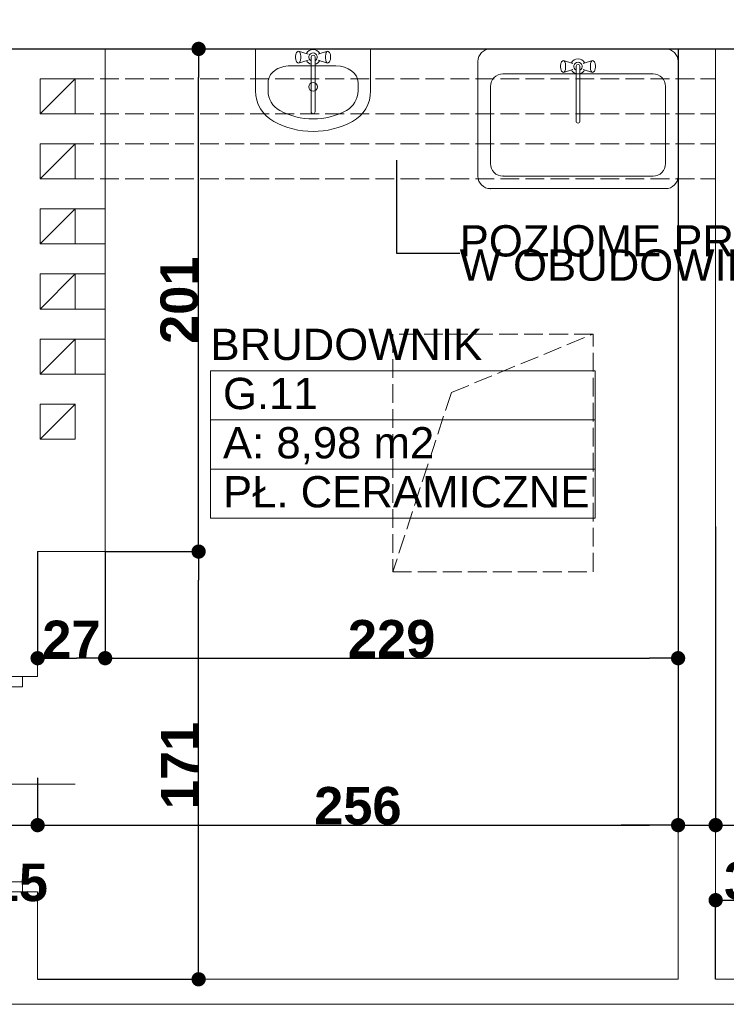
# Model space of a CAD drawing. Header units: millimetres. Extents: x 183299 to 1018155, y -286688 to 171278.
# Tile 74 of 100: x 416606 to 419431, y -85676 to -81740. Entities that reach past the tile are written whole.
import ezdxf
from ezdxf.enums import TextEntityAlignment as Align

# ---------------------------------------------------------------- set-up
doc = ezdxf.new("R2010")
doc.units = ezdxf.units.MM
doc.header["$MEASUREMENT"] = 0
doc.linetypes.add('Krawędzie ukryte 2', pattern=[100, 75, -25])
for name, color, linetype in [('Drzwi ArchiCAD', 7, 'Continuous'), ('Elementy Modelu - Strefy', 7, 'Continuous'), ('inwentaryzacja_sciany', 7, 'Continuous'), ('inwentaryzacja_wyposazenie_sanitarne', 7, 'Continuous'), ('Konstrukcja - Słupy', 7, 'Continuous'), ('Wymiarowanie - Ogólne', 7, 'Continuous'), ('Znaczniki Drzwi', 7, 'Continuous')]:
    doc.layers.add(name, color=color, linetype=linetype)
for name, color, linetype, lineweight in [('Drzwi ArchiCAD_Nr_Pióra__1', 7, 'Continuous', 13), ('Elementy Modelu - Strefy_Nr_Pióra__6', 250, 'Continuous', 18), ('inwentaryzacja_sciany_Nr_Pióra__1', 7, 'Continuous', 13), ('inwentaryzacja_wyposazenie_sanitarne_Nr_Pióra__1', 7, 'Continuous', 13), ('Komentarz - Tekst_Nr_Pióra__1', 7, 'Continuous', 13), ('Komentarz - Tekst_Nr_Pióra__20', 1, 'Continuous', 0), ('Konstrukcja - Słupy_Nr_Pióra__1', 7, 'Continuous', 13), ('Znaczniki Drzwi_Nr_Pióra__1', 7, 'Continuous', 13), ('Znaczniki Drzwi_Nr_Pióra__7', 7, 'Continuous', 35)]:
    doc.layers.add(name, color=color, linetype=linetype, lineweight=lineweight)
for name, color, linetype, lineweight, true_color in [('Drzwi ArchiCAD_Nr_Pióra__23', 7, 'Continuous', 20, 0xff6600), ('Drzwi ArchiCAD_Nr_Pióra__3', 7, 'Continuous', 18, 0xff6600), ('inwentaryzacja_sciany_Nr_Pióra__4', 7, 'Continuous', 20, 0x029e21)]:
    doc.layers.add(name, color=color, linetype=linetype, lineweight=lineweight, true_color=true_color)
doc.styles.add('GENERATED_STYLE_1', font='arial.ttf')
doc.styles.add('GENERATED_STYLE_2', font='arialbd.ttf')
doc.styles.get("Standard").update_dxf_attribs({"font": 'txt', "bigfont": 'BIGFONT.SHX'})
doc.dimstyles.new('GENERATED_STYLE__1', dxfattribs={"dimtxt": 150, "dimasz": 114, "dimexe": 0.18, "dimexo": 0, "dimgap": 0.09, "dimtad": 1, "dimtih": 1, "dimtoh": 1, "dimdec": 0, "dimlfac": 0.1, "dimzin": 0, "dimdsep": 46, "dimtxsty": 'GENERATED_STYLE_2', "dimblk": 'ARROWHEAD_11', "dimblk1": 'ARROWHEAD_11', "dimblk2": 'ARROWHEAD_11', "dimcen": 0.09, "dimclrd": 256, "dimclre": 256, "dimclrt": 256, "dimazin": 0, "dimtfac": 1, "dimtdec": 4, "dimtmove": 0, "dimatfit": 3, "dimfxl": 1, "dimtolj": 1, "dimtzin": 0, "dimarcsym": 0})
doc.dimstyles.new('GENERATED_STYLE__2', dxfattribs={"dimtxt": 150, "dimasz": 114, "dimexe": 0.18, "dimexo": 0, "dimgap": 0.09, "dimtad": 1, "dimdec": 0, "dimlfac": 0.1, "dimzin": 0, "dimdsep": 46, "dimtxsty": 'GENERATED_STYLE_2', "dimblk": 'ARROWHEAD_11', "dimblk1": 'ARROWHEAD_11', "dimblk2": 'ARROWHEAD_11', "dimcen": 0.09, "dimclrd": 256, "dimclre": 256, "dimclrt": 256, "dimazin": 0, "dimtfac": 1, "dimtdec": 4, "dimtmove": 0, "dimatfit": 3, "dimfxl": 1, "dimtolj": 1, "dimtzin": 0, "dimarcsym": 0})
doc.dimstyles.new('GENERATED_STYLE__3', dxfattribs={"dimtxt": 150, "dimasz": 114, "dimexe": 0.18, "dimexo": 0, "dimgap": 0.09, "dimtad": 1, "dimdec": 0, "dimlfac": 0.1, "dimzin": 0, "dimdsep": 46, "dimtxsty": 'GENERATED_STYLE_2', "dimblk": 'ARROWHEAD_11', "dimblk1": 'ARROWHEAD_11', "dimblk2": 'ARROWHEAD_11', "dimcen": 0.09, "dimclrd": 256, "dimclre": 256, "dimclrt": 256, "dimazin": 0, "dimtfac": 1, "dimtdec": 4, "dimtmove": 2, "dimatfit": 3, "dimfxl": 1, "dimtolj": 1, "dimtzin": 0, "dimarcsym": 0})
doc.dimstyles.new('GENERATED_STYLE__5', dxfattribs={"dimtxt": 0.18, "dimasz": 91.2, "dimexe": 0.18, "dimexo": 0.0625, "dimgap": 0.09, "dimtad": 0, "dimtih": 1, "dimtoh": 1, "dimdec": 4, "dimzin": 0, "dimdsep": 46, "dimcen": 0.09, "dimadec": 0, "dimazin": 0, "dimtfac": 1, "dimtdec": 4, "dimtmove": 0, "dimatfit": 3, "dimldrblk": 'ARROWHEAD_5', "dimfxl": 1, "dimtolj": 1, "dimtzin": 0, "dimarcsym": 0})

# ---------------------------------------------------------------- blocks, each defined once
blk = doc.blocks.new('BRUDOWNIK_G.11_158_2', base_point=(242794.9, -83439.5))
at = {"layer": 'Elementy Modelu - Strefy_Nr_Pióra__6', "linetype": 'Continuous'}
for p, q in [((242026, -83243.1), (243563.7, -83243.1)), ((242026, -83439.5), (242026, -83243.1)), ((243563.7, -83243.1), (243563.7, -83439.5)), ((243563.7, -83439.5), (242026, -83439.5)), ((242026, -83439.5), (243563.7, -83439.5)), ((242026, -83635.9), (242026, -83439.5)), ((243563.7, -83439.5), (243563.7, -83635.9)), ((243563.7, -83635.9), (242026, -83635.9)), ((242026, -83635.9), (243563.7, -83635.9)), ((242026, -83832.3), (242026, -83635.9)), ((243563.7, -83635.9), (243563.7, -83832.3)), ((243563.7, -83832.3), (242026, -83832.3))]:
    blk.add_line(p, q, dxfattribs=at)
at = {"linetype": 'Continuous', "flags": 1}
for tag in ['ROOM_AREA', 'ROOM_PERIM', 'ROOM_WALLS_SURF', 'ROOM_DOORS_SURF', 'ROOM_WINDS_SURF', 'ROOM_BASELEV', 'ROOM_HEIGHT', 'ROOM_NET_AREA', 'ROOM_REDUCED_AREA', 'ROOM_CALC_AREA', 'ROOM_VOLUME']:
    blk.add_attdef(tag, text='', height=2000, dxfattribs=at).set_placement((242794.9, -84472.6), align=Align.BOTTOM_LEFT)
at = {"layer": 'Elementy Modelu - Strefy_Nr_Pióra__6', "linetype": 'Continuous', "insert": (242076, -83468.1), "char_height": 125, "attachment_point": 1, "style": 'GENERATED_STYLE_1'}
blk.add_mtext('{A: 8,98 m2}', dxfattribs=at)
at = {"layer": 'Elementy Modelu - Strefy_Nr_Pióra__6', "style": 'GENERATED_STYLE_1'}
for tag, p in [('ROOM_NAME', (242026, -83237.1)), ('ROOM_NUMBER', (242076, -83433.6)), ('basec', (242076, -83826.4))]:
    blk.add_attdef(tag, text='', height=125, dxfattribs=at).set_placement(p, align=Align.BOTTOM_LEFT)
blk = doc.blocks.new('Ściana_739_2', base_point=(247215.1, -85775.8))
at = {"layer": 'inwentaryzacja_sciany_Nr_Pióra__1', "linetype": 'Continuous'}
for p, q in [((243895.1, -85675.8), (241335.1, -85675.8)), ((244345.1, -85675.8), (244045.1, -85675.8)), ((241185.1, -85775.8), (244345.1, -85775.8))]:
    blk.add_line(p, q, dxfattribs=at)
blk = doc.blocks.new('D1 Drzwi proste 12_81')
at = {"layer": 'Drzwi ArchiCAD_Nr_Pióra__1', "linetype": 'Continuous'}
for p, q in [((-430, 0), (-430, -90)), ((430, 0), (430, -90))]:
    blk.add_line(p, q, dxfattribs=at)
at = {"layer": 'Drzwi ArchiCAD_Nr_Pióra__23', "linetype": 'Continuous'}
for p, q in [((-402, 0), (-430, 0)), ((-430, 0), (-430, -90)), ((-402, -40), (-402, 0)), ((430, 0), (402, 0)), ((402, 0), (402, -40)), ((430, -90), (430, 0)), ((-390, -40), (-402, -40)), ((-390, -90), (-390, -40)), ((402, -40), (390, -40)), ((390, -40), (390, -90)), ((-430, -90), (-390, -90)), ((390, -90), (430, -90))]:
    blk.add_line(p, q, dxfattribs=at)
at = {"layer": 'Drzwi ArchiCAD_Nr_Pióra__3', "linetype": 'Continuous'}
for p, q in [((402, 804), (362, 804)), ((362, 804), (362, 0)), ((402, 0), (402, 804)), ((362, 0), (402, 0))]:
    blk.add_line(p, q, dxfattribs=at)
blk.add_arc((402, 0), 804, 92.8517, 180, dxfattribs=at)
blk = doc.blocks.new('Znacznik O 12_277')
at = {"layer": 'Znaczniki Drzwi_Nr_Pióra__1', "linetype": 'Continuous'}
blk.add_line((0, 421.4), (0, -300), dxfattribs=at)
at = {"layer": 'Znaczniki Drzwi_Nr_Pióra__7', "linetype": 'Continuous', "char_height": 100, "attachment_point": 7, "rotation": 270, "style": 'GENERATED_STYLE_1'}
for s, insert in [('{210}', (-152.1, 200)), ('{86}', (47.9, 200))]:
    blk.add_mtext(s, dxfattribs=dict(at, insert=insert))
blk = doc.blocks.new('Ściana_740_2', base_point=(241185.1, -85775.8))
at = {"layer": 'inwentaryzacja_sciany_Nr_Pióra__1', "linetype": 'Continuous'}
for p, q in [((241185.1, -83965.8), (241185.1, -84465.8)), ((241335.1, -84465.8), (241335.1, -83965.8)), ((241185.1, -84465.8), (241275.1, -84465.8)), ((241275.1, -84465.8), (241335.1, -84465.8)), ((241185.1, -85325.8), (241275.1, -85325.8)), ((241185.1, -85325.8), (241185.1, -85775.8)), ((241275.1, -85325.8), (241335.1, -85325.8)), ((241335.1, -85675.8), (241335.1, -85325.8))]:
    blk.add_line(p, q, dxfattribs=at)
at = {"layer": 'Drzwi ArchiCAD', "linetype": 'Continuous', "rotation": 90}
blk.add_blockref('D1 Drzwi proste 12_81', (241185.1, -84895.8), dxfattribs=at)
at = {"layer": 'Znaczniki Drzwi', "rotation": 90}
blk.add_blockref('Znacznik O 12_277', (241185.1, -84895.8), dxfattribs=at)
blk = doc.blocks.new('Ściana_742_2', base_point=(248915.1, -81955.8))
at = {"layer": 'inwentaryzacja_sciany_Nr_Pióra__1', "linetype": 'Continuous'}
for p, q in [((241605.1, -81955.8), (243895.1, -81955.8)), ((244045.1, -81955.8), (245345.1, -81955.8))]:
    blk.add_line(p, q, dxfattribs=at)
blk = doc.blocks.new('Ściana_744_2', base_point=(241185.1, -81955.8))
at = {"layer": 'inwentaryzacja_sciany_Nr_Pióra__1', "linetype": 'Continuous'}
for p, q in [((241185.1, -81955.8), (241185.1, -83965.8)), ((241605.1, -83965.8), (241605.1, -81955.8)), ((241335.1, -83965.8), (241605.1, -83965.8))]:
    blk.add_line(p, q, dxfattribs=at)
blk = doc.blocks.new('Ściana_695_2', base_point=(244045.1, -85775.8))
at = {"layer": 'inwentaryzacja_sciany_Nr_Pióra__1', "linetype": 'Continuous'}
for p, q in [((243895.1, -81955.8), (243895.1, -85675.8)), ((244045.1, -85675.8), (244045.1, -81955.8))]:
    blk.add_line(p, q, dxfattribs=at)
blk = doc.blocks.new('Słup_117_2', base_point=(241415.1, -82145.8))
at = {"layer": 'Konstrukcja - Słupy_Nr_Pióra__1', "linetype": 'Continuous'}
blk.add_line((241345.1, -82215.8), (241485.1, -82075.8), dxfattribs=at)
at = {"layer": 'Konstrukcja - Słupy_Nr_Pióra__1', "linetype": 'Continuous', "flags": 128}
blk.add_lwpolyline([(241345.1, -82215.8), (241485.1, -82215.8), (241485.1, -82075.8), (241345.1, -82075.8)], close=True, dxfattribs=at)
blk = doc.blocks.new('Słup_118_2', base_point=(241415.1, -82405.8))
at = {"layer": 'Konstrukcja - Słupy_Nr_Pióra__1', "linetype": 'Continuous'}
blk.add_line((241345.1, -82475.8), (241485.1, -82335.8), dxfattribs=at)
at = {"layer": 'Konstrukcja - Słupy_Nr_Pióra__1', "linetype": 'Continuous', "flags": 128}
blk.add_lwpolyline([(241345.1, -82475.8), (241485.1, -82475.8), (241485.1, -82335.8), (241345.1, -82335.8)], close=True, dxfattribs=at)
blk = doc.blocks.new('Słup_119_2', base_point=(241415.1, -82665.8))
at = {"layer": 'Konstrukcja - Słupy_Nr_Pióra__1', "linetype": 'Continuous'}
blk.add_line((241345.1, -82735.8), (241485.1, -82595.8), dxfattribs=at)
at = {"layer": 'Konstrukcja - Słupy_Nr_Pióra__1', "linetype": 'Continuous', "flags": 128}
blk.add_lwpolyline([(241345.1, -82735.8), (241485.1, -82735.8), (241485.1, -82595.8), (241345.1, -82595.8)], close=True, dxfattribs=at)
blk = doc.blocks.new('Słup_120_2', base_point=(241415.1, -82925.8))
at = {"layer": 'Konstrukcja - Słupy_Nr_Pióra__1', "linetype": 'Continuous'}
blk.add_line((241345.1, -82995.8), (241485.1, -82855.8), dxfattribs=at)
at = {"layer": 'Konstrukcja - Słupy_Nr_Pióra__1', "linetype": 'Continuous', "flags": 128}
blk.add_lwpolyline([(241345.1, -82995.8), (241485.1, -82995.8), (241485.1, -82855.8), (241345.1, -82855.8)], close=True, dxfattribs=at)
blk = doc.blocks.new('Słup_121_2', base_point=(241415.1, -83185.8))
at = {"layer": 'Konstrukcja - Słupy_Nr_Pióra__1', "linetype": 'Continuous'}
blk.add_line((241345.1, -83255.8), (241485.1, -83115.8), dxfattribs=at)
at = {"layer": 'Konstrukcja - Słupy_Nr_Pióra__1', "linetype": 'Continuous', "flags": 128}
blk.add_lwpolyline([(241345.1, -83255.8), (241485.1, -83255.8), (241485.1, -83115.8), (241345.1, -83115.8)], close=True, dxfattribs=at)
blk = doc.blocks.new('Słup_214_2', base_point=(241415.1, -83445.8))
at = {"layer": 'Konstrukcja - Słupy_Nr_Pióra__1', "linetype": 'Continuous'}
blk.add_line((241345.1, -83515.8), (241485.1, -83375.8), dxfattribs=at)
at = {"layer": 'Konstrukcja - Słupy_Nr_Pióra__1', "linetype": 'Continuous', "flags": 128}
blk.add_lwpolyline([(241345.1, -83515.8), (241485.1, -83515.8), (241485.1, -83375.8), (241345.1, -83375.8)], close=True, dxfattribs=at)
blk = doc.blocks.new('Zlew tradycyjny 12_6')
at = {"layer": 'inwentaryzacja_wyposazenie_sanitarne_Nr_Pióra__1', "linetype": 'Continuous'}
for p, q in [((750, 558.8), (50, 558.8)), ((342.4, 512.8), (339.6, 511.4)), ((345.2, 511.4), (342.4, 512.8)), ((379.9, 500.8), (342.4, 512.8)), ((420.1, 500.8), (457.6, 512.8)), ((457.6, 512.8), (454.8, 511.4)), ((460.4, 511.4), (457.6, 512.8)), ((0, 508.8), (0, 50)), ((330.9, 498.8), (330, 492.3)), ((330, 492.3), (330, 485.3)), ((330, 485.3), (330.9, 478.8)), ((332.4, 504.1), (330.9, 498.8)), ((330.9, 478.8), (332.4, 473.5)), ((334.4, 507.6), (332.4, 504.1)), ((332.4, 473.5), (334.4, 470)), ((339.6, 511.4), (334.4, 507.6)), ((379.9, 476.8), (342.4, 464.8)), ((347.7, 507.2), (345.2, 511.4)), ((349.5, 500.8), (347.7, 507.2)), ((347.7, 470.4), (349.5, 476.8)), ((350.5, 493), (349.5, 500.8)), ((349.5, 476.8), (350.5, 484.6)), ((350.5, 484.6), (350.5, 493)), ((392.1, 490.2), (392.1, 269.9)), ((407.9, 269.9), (407.9, 490.2)), ((420.1, 476.8), (457.6, 464.8)), ((450.5, 500.8), (449.5, 493)), ((449.5, 493), (449.5, 484.6)), ((449.5, 484.6), (450.5, 476.8)), ((452.3, 507.2), (450.5, 500.8)), ((450.5, 476.8), (452.3, 470.4)), ((454.8, 511.4), (452.3, 507.2)), ((460.4, 511.4), (465.6, 507.6)), ((467.6, 504.1), (465.6, 507.6)), ((465.6, 470), (467.6, 473.5)), ((469.1, 498.8), (467.6, 504.1)), ((467.6, 473.5), (469.1, 478.8)), ((470, 492.3), (469.1, 498.8)), ((469.1, 478.8), (470, 485.3)), ((470, 485.3), (470, 492.3)), ((800, 50), (800, 508.8)), ((700, 458.8), (100, 458.8)), ((339.6, 466.2), (334.4, 470)), ((339.6, 466.2), (342.4, 464.8)), ((342.4, 464.8), (345.2, 466.2)), ((345.2, 466.2), (347.7, 470.4)), ((452.3, 470.4), (454.8, 466.2)), ((454.8, 466.2), (457.6, 464.8)), ((457.6, 464.8), (460.4, 466.2)), ((460.4, 466.2), (465.6, 470)), ((50, 408.8), (50, 100)), ((750, 100), (750, 408.8)), ((100, 50), (700, 50)), ((50, 0), (750, 0))]:
    blk.add_line(p, q, dxfattribs=at)
for centre, radius, start, end in [((50, 508.8), 50, 90, 180), ((750, 508.8), 50, 0, 90), ((400, 488.8), 30, 27.9765, 152.0235), ((400, 488.8), 30, 207.9765, 254.7747), ((400, 488.8), 16.8, 298.0549, 241.9451), ((400, 488.8), 8, 10, 170), ((400, 488.8), 30, 285.2253, 332.0235), ((100, 408.8), 50, 90, 180), ((700, 408.8), 50, 0, 90), ((400, 269.9), 7.88, 180, 0), ((100, 100), 50, 180, 270), ((700, 100), 50, 270, 0), ((50, 50), 50, 180, 270), ((750, 50), 50, 270, 0)]:
    blk.add_arc(centre, radius, start, end, dxfattribs=at)
for p in [(100, 50), (50, 0)]:
    blk.add_point(p, dxfattribs=at)
blk = doc.blocks.new('Umywalka 01 12')
at = {"layer": 'inwentaryzacja_wyposazenie_sanitarne_Nr_Pióra__1', "linetype": 'Continuous'}
for p, q in [((-230, 0), (-230, -168)), ((230, 0), (-230, 0)), ((230, 0), (230, -168)), ((-69.1, -22.7), (-70, -29.2)), ((-70, -29.2), (-70, -36.2)), ((-70, -36.2), (-69.1, -42.7)), ((-67.6, -17.4), (-69.1, -22.7)), ((-65.6, -13.9), (-67.6, -17.4)), ((-60.4, -10.1), (-65.6, -13.9)), ((-57.6, -8.7), (-60.4, -10.1)), ((-54.8, -10.1), (-57.6, -8.7)), ((-20.1, -20.7), (-57.6, -8.7)), ((-52.3, -14.3), (-54.8, -10.1)), ((-50.5, -20.7), (-52.3, -14.3)), ((-49.5, -28.5), (-50.5, -20.7)), ((-50.5, -44.7), (-49.5, -36.9)), ((-49.5, -36.9), (-49.5, -28.5)), ((-7.9, -31.3), (-7.9, -251.6)), ((7.9, -251.6), (7.9, -31.3)), ((20.1, -20.7), (57.6, -8.7)), ((50.5, -20.7), (49.5, -28.5)), ((49.5, -28.5), (49.5, -36.9)), ((49.5, -36.9), (50.5, -44.7)), ((52.3, -14.3), (50.5, -20.7)), ((54.8, -10.1), (52.3, -14.3)), ((57.6, -8.7), (54.8, -10.1)), ((60.4, -10.1), (57.6, -8.7)), ((60.4, -10.1), (65.6, -13.9)), ((67.6, -17.4), (65.6, -13.9)), ((69.1, -22.7), (67.6, -17.4)), ((70, -29.2), (69.1, -22.7)), ((69.1, -42.7), (70, -36.2)), ((70, -36.2), (70, -29.2)), ((-91.1, -67.7), (-91.1, -67.7)), ((91.1, -67.7), (-91.1, -67.7)), ((-69.1, -42.7), (-67.6, -48)), ((-67.6, -48), (-65.6, -51.5)), ((-60.4, -55.3), (-65.6, -51.5)), ((-60.4, -55.3), (-57.6, -56.7)), ((-20.1, -44.7), (-57.6, -56.7)), ((-57.6, -56.7), (-54.8, -55.3)), ((-54.8, -55.3), (-52.3, -51.1)), ((-52.3, -51.1), (-50.5, -44.7)), ((20.1, -44.7), (57.6, -56.7)), ((50.5, -44.7), (52.3, -51.1)), ((52.3, -51.1), (54.8, -55.3)), ((54.8, -55.3), (57.6, -56.7)), ((57.6, -56.7), (60.4, -55.3)), ((60.4, -55.3), (65.6, -51.5)), ((65.6, -51.5), (67.6, -48)), ((67.6, -48), (69.1, -42.7)), ((-180, -134.4), (-180, -168)), ((180, -134.4), (180, -168))]:
    blk.add_line(p, q, dxfattribs=at)
blk.add_circle((0, -151.9), 17.5, dxfattribs=at)
for centre, radius, start, end in [((0, -32.7), 30, 27.9765, 152.0235), ((0, -32.7), 16.8, 298.0549, 241.9451), ((0, -32.7), 8, 10, 170), ((0, -32.7), 30, 207.9765, 254.7747), ((0, -32.7), 30, 285.2253, 332.0235), ((-91.1, -168), 138.9, 180, 241.5254), ((-91.1, -168), 88.9, 180, 241.5254), ((91.1, -168), 88.9, 298.4746, 0), ((91.1, -168), 138.9, 298.4746, 0), ((0, 0), 280, 241.5254, 298.4746), ((0, -251.6), 7.88, 180, 0), ((0, 0), 330, 241.5254, 298.4746)]:
    blk.add_arc(centre, radius, start, end, dxfattribs=at)
for centre, major_axis, start_param, end_param in [((-91.1, -134.4), (88.9, 0), 1.570796, 3.141593), ((91.1, -134.4), (-88.9, 0), 3.141593, 4.712389)]:
    blk.add_ellipse(centre, major_axis=major_axis, ratio=0.750558, start_param=start_param, end_param=end_param, dxfattribs=at)
blk = doc.blocks.new('ARROWHEAD_11')
at = {"linetype": 'Continuous'}
blk.add_line((0, 0), (-1, 0), dxfattribs=at)
at = {"linetype": 'Continuous', "const_width": 0.25, "flags": 128}
blk.add_lwpolyline([(-0.125, 0, 1), (0.125, 0, 1)], format="xyb", close=True, dxfattribs=at)
blk = doc.blocks.new('*D6677')
at = {"layer": 'Defpoints', "color": 0}
for p in [(416528, -84771.3), (416678, -84771.3), (416678, -84960)]:
    blk.add_point(p, dxfattribs=at)
at = {"layer": 'Wymiarowanie - Ogólne', "linetype": 'Continuous', "lineweight": -2}
for p, q in [((416528, -84771.3), (416528, -84960.2)), ((416678, -84771.3), (416678, -84960.2)), ((416414, -84960), (416300, -84960)), ((416528, -84960), (416678, -84960)), ((416792, -84960), (416906, -84960))]:
    blk.add_line(p, q, dxfattribs=at)
at = {"layer": 'Wymiarowanie - Ogólne', "lineweight": -2, "xscale": 114, "yscale": 114, "zscale": 114}
blk.add_blockref('ARROWHEAD_11', (416528, -84960), dxfattribs=at)
at = {"layer": 'Wymiarowanie - Ogólne', "lineweight": -2, "xscale": 114, "yscale": 114, "zscale": 114, "rotation": 180}
blk.add_blockref('ARROWHEAD_11', (416678, -84960), dxfattribs=at)
at = {"layer": 'Wymiarowanie - Ogólne', "insert": (416603, -85189.8), "char_height": 150, "attachment_point": 5, "style": 'GENERATED_STYLE_2'}
blk.add_mtext('\\A1;15', dxfattribs=at)
blk = doc.blocks.new('*D6678')
at = {"layer": 'Defpoints', "color": 0}
for p in [(419238, -83766.3), (416678, -84771.3), (419238, -84960)]:
    blk.add_point(p, dxfattribs=at)
at = {"layer": 'Wymiarowanie - Ogólne', "linetype": 'Continuous', "lineweight": -2}
for p, q in [((419238, -83766.3), (419238, -84960.2)), ((416678, -84771.3), (416678, -84960.2)), ((416792, -84960), (419124, -84960))]:
    blk.add_line(p, q, dxfattribs=at)
at = {"layer": 'Wymiarowanie - Ogólne', "lineweight": -2, "xscale": 114, "yscale": 114, "zscale": 114, "rotation": 180}
blk.add_blockref('ARROWHEAD_11', (416678, -84960), dxfattribs=at)
at = {"layer": 'Wymiarowanie - Ogólne', "lineweight": -2, "xscale": 114, "yscale": 114, "zscale": 114}
blk.add_blockref('ARROWHEAD_11', (419238, -84960), dxfattribs=at)
at = {"layer": 'Wymiarowanie - Ogólne', "insert": (417958, -84883.4), "char_height": 150, "attachment_point": 5, "style": 'GENERATED_STYLE_2'}
blk.add_mtext('\\A1;256', dxfattribs=at)
blk = doc.blocks.new('*D6679')
at = {"layer": 'Defpoints', "color": 0}
for p in [(419238, -83766.3), (419388, -83766.3), (419388, -84960)]:
    blk.add_point(p, dxfattribs=at)
at = {"layer": 'Wymiarowanie - Ogólne', "linetype": 'Continuous', "lineweight": -2}
for p, q in [((419238, -83766.3), (419238, -84960.2)), ((419388, -83766.3), (419388, -84960.2)), ((419124, -84960), (419010, -84960)), ((419238, -84960), (419388, -84960)), ((419502, -84960), (419826.1, -84960))]:
    blk.add_line(p, q, dxfattribs=at)
at = {"layer": 'Wymiarowanie - Ogólne', "lineweight": -2, "xscale": 114, "yscale": 114, "zscale": 114}
blk.add_blockref('ARROWHEAD_11', (419238, -84960), dxfattribs=at)
at = {"layer": 'Wymiarowanie - Ogólne', "lineweight": -2, "xscale": 114, "yscale": 114, "zscale": 114, "rotation": 180}
blk.add_blockref('ARROWHEAD_11', (419388, -84960), dxfattribs=at)
at = {"layer": 'Wymiarowanie - Ogólne', "insert": (419721, -84883.4), "char_height": 150, "attachment_point": 5, "style": 'GENERATED_STYLE_2'}
blk.add_mtext('\\A1;15', dxfattribs=at)
blk = doc.blocks.new('*D6680')
at = {"layer": 'Defpoints', "color": 0}
for p in [(419388, -83766.3), (422408, -83766.3), (422408, -84960)]:
    blk.add_point(p, dxfattribs=at)
at = {"layer": 'Wymiarowanie - Ogólne', "linetype": 'Continuous', "lineweight": -2}
for p, q in [((419388, -83766.3), (419388, -84960.2)), ((422408, -83766.3), (422408, -84960.2)), ((419502, -84960), (422294, -84960))]:
    blk.add_line(p, q, dxfattribs=at)
at = {"layer": 'Wymiarowanie - Ogólne', "lineweight": -2, "xscale": 114, "yscale": 114, "zscale": 114, "rotation": 180}
blk.add_blockref('ARROWHEAD_11', (419388, -84960), dxfattribs=at)
at = {"layer": 'Wymiarowanie - Ogólne', "lineweight": -2, "xscale": 114, "yscale": 114, "zscale": 114}
blk.add_blockref('ARROWHEAD_11', (422408, -84960), dxfattribs=at)
at = {"layer": 'Wymiarowanie - Ogólne', "insert": (420898, -84883.4), "char_height": 150, "attachment_point": 5, "style": 'GENERATED_STYLE_2'}
blk.add_mtext('\\A1;302', dxfattribs=at)
blk = doc.blocks.new('*D6690')
at = {"layer": 'Defpoints', "color": 0}
for p in [(416948, -83866.3), (417321.6, -83866.3), (416678, -85576.3)]:
    blk.add_point(p, dxfattribs=at)
at = {"layer": 'Wymiarowanie - Ogólne', "linetype": 'Continuous', "lineweight": -2}
for p, q in [((416948, -83866.3), (417321.8, -83866.3)), ((417321.6, -85462.3), (417321.6, -83980.3)), ((416678, -85576.3), (417321.8, -85576.3))]:
    blk.add_line(p, q, dxfattribs=at)
at = {"layer": 'Wymiarowanie - Ogólne', "lineweight": -2, "xscale": 114, "yscale": 114, "zscale": 114}
for p, rotation in [((417321.6, -83866.3), 90), ((417321.6, -85576.3), 270)]:
    blk.add_blockref('ARROWHEAD_11', p, dxfattribs=dict(at, rotation=rotation))
at = {"layer": 'Wymiarowanie - Ogólne', "insert": (417246.3, -84721.3), "char_height": 150, "attachment_point": 5, "rotation": 90, "style": 'GENERATED_STYLE_2'}
blk.add_mtext('\\A1;171', dxfattribs=at)
blk = doc.blocks.new('*D6691')
at = {"layer": 'Defpoints', "color": 0}
for p in [(416948, -81856.3), (417321.6, -81856.3), (416948, -83866.3)]:
    blk.add_point(p, dxfattribs=at)
at = {"layer": 'Wymiarowanie - Ogólne', "linetype": 'Continuous', "lineweight": -2}
for p, q in [((416948, -81856.3), (417321.8, -81856.3)), ((417321.6, -83752.3), (417321.6, -81970.3)), ((416948, -83866.3), (417321.8, -83866.3))]:
    blk.add_line(p, q, dxfattribs=at)
at = {"layer": 'Wymiarowanie - Ogólne', "lineweight": -2, "xscale": 114, "yscale": 114, "zscale": 114}
for p, rotation in [((417321.6, -81856.3), 90), ((417321.6, -83866.3), 270)]:
    blk.add_blockref('ARROWHEAD_11', p, dxfattribs=dict(at, rotation=rotation))
at = {"layer": 'Wymiarowanie - Ogólne', "insert": (417245, -82861.3), "char_height": 150, "attachment_point": 5, "rotation": 90, "style": 'GENERATED_STYLE_2'}
blk.add_mtext('\\A1;201', dxfattribs=at)
blk = doc.blocks.new('*D6692')
at = {"layer": 'Defpoints', "color": 0}
for p in [(416678, -83866.3), (416948, -83866.3), (416948, -84292.5)]:
    blk.add_point(p, dxfattribs=at)
at = {"layer": 'Wymiarowanie - Ogólne', "linetype": 'Continuous', "lineweight": -2}
for p, q in [((416678, -83866.3), (416678, -84292.7)), ((416948, -83866.3), (416948, -84292.7)), ((416792, -84292.5), (416834, -84292.5))]:
    blk.add_line(p, q, dxfattribs=at)
at = {"layer": 'Wymiarowanie - Ogólne', "lineweight": -2, "xscale": 114, "yscale": 114, "zscale": 114, "rotation": 180}
blk.add_blockref('ARROWHEAD_11', (416678, -84292.5), dxfattribs=at)
at = {"layer": 'Wymiarowanie - Ogólne', "lineweight": -2, "xscale": 114, "yscale": 114, "zscale": 114}
blk.add_blockref('ARROWHEAD_11', (416948, -84292.5), dxfattribs=at)
at = {"layer": 'Wymiarowanie - Ogólne', "insert": (416813, -84217.2), "char_height": 150, "attachment_point": 5, "style": 'GENERATED_STYLE_2'}
blk.add_mtext('\\A1;27', dxfattribs=at)
blk = doc.blocks.new('*D6693')
at = {"layer": 'Defpoints', "color": 0}
for p in [(419238, -81856.3), (416948, -83866.3), (419238, -84292.5)]:
    blk.add_point(p, dxfattribs=at)
at = {"layer": 'Wymiarowanie - Ogólne', "linetype": 'Continuous', "lineweight": -2}
for p, q in [((419238, -81856.3), (419238, -84292.7)), ((416948, -83866.3), (416948, -84292.7)), ((417062, -84292.5), (419124, -84292.5))]:
    blk.add_line(p, q, dxfattribs=at)
at = {"layer": 'Wymiarowanie - Ogólne', "lineweight": -2, "xscale": 114, "yscale": 114, "zscale": 114, "rotation": 180}
blk.add_blockref('ARROWHEAD_11', (416948, -84292.5), dxfattribs=at)
at = {"layer": 'Wymiarowanie - Ogólne', "lineweight": -2, "xscale": 114, "yscale": 114, "zscale": 114}
blk.add_blockref('ARROWHEAD_11', (419238, -84292.5), dxfattribs=at)
at = {"layer": 'Wymiarowanie - Ogólne', "insert": (418093, -84215.8), "char_height": 150, "attachment_point": 5, "style": 'GENERATED_STYLE_2'}
blk.add_mtext('\\A1;229', dxfattribs=at)
blk = doc.blocks.new('*D6694')
at = {"layer": 'Defpoints', "color": 0}
for p in [(419688, -85260), (419388, -85576.3), (419688, -85576.3)]:
    blk.add_point(p, dxfattribs=at)
at = {"layer": 'Wymiarowanie - Ogólne', "linetype": 'Continuous', "lineweight": -2}
for p, q in [((419388, -85576.3), (419388, -85259.8)), ((419502, -85260), (419574, -85260)), ((419688, -85576.3), (419688, -85259.8))]:
    blk.add_line(p, q, dxfattribs=at)
at = {"layer": 'Wymiarowanie - Ogólne', "lineweight": -2, "xscale": 114, "yscale": 114, "zscale": 114, "rotation": 180}
blk.add_blockref('ARROWHEAD_11', (419388, -85260), dxfattribs=at)
at = {"layer": 'Wymiarowanie - Ogólne', "lineweight": -2, "xscale": 114, "yscale": 114, "zscale": 114}
blk.add_blockref('ARROWHEAD_11', (419688, -85260), dxfattribs=at)
at = {"layer": 'Wymiarowanie - Ogólne', "insert": (419538, -85183.4), "char_height": 150, "attachment_point": 5, "style": 'GENERATED_STYLE_2'}
blk.add_mtext('\\A1;30', dxfattribs=at)
blk = doc.blocks.new('*D6806')
at = {"layer": 'Defpoints', "color": 0}
for p in [(416158, -81856.3), (424948.9, -81856.3), (424258, -85226.3)]:
    blk.add_point(p, dxfattribs=at)
at = {"layer": 'Wymiarowanie - Ogólne', "linetype": 'Continuous', "lineweight": -2}
for p, q in [((416158, -81856.3), (424949, -81856.3)), ((424948.9, -85112.3), (424948.9, -81970.3)), ((424258, -85226.3), (424949, -85226.3))]:
    blk.add_line(p, q, dxfattribs=at)
at = {"layer": 'Wymiarowanie - Ogólne', "lineweight": -2, "xscale": 114, "yscale": 114, "zscale": 114}
for p, rotation in [((424948.9, -81856.3), 90), ((424948.9, -85226.3), 270)]:
    blk.add_blockref('ARROWHEAD_11', p, dxfattribs=dict(at, rotation=rotation))
at = {"layer": 'Wymiarowanie - Ogólne', "insert": (424872.3, -83541.3), "char_height": 150, "attachment_point": 5, "rotation": 90, "style": 'GENERATED_STYLE_2'}
blk.add_mtext('\\A1;337', dxfattribs=at)
blk = doc.blocks.new('*D6807')
at = {"layer": 'Defpoints', "color": 0}
for p in [(416158, -81566.3), (424948.9, -81566.3), (416158, -81856.3)]:
    blk.add_point(p, dxfattribs=at)
at = {"layer": 'Wymiarowanie - Ogólne', "linetype": 'Continuous', "lineweight": -2}
for p, q in [((416158, -81566.3), (424949, -81566.3)), ((424948.9, -81742.3), (424948.9, -81680.3)), ((416158, -81856.3), (424949, -81856.3))]:
    blk.add_line(p, q, dxfattribs=at)
at = {"layer": 'Wymiarowanie - Ogólne', "lineweight": -2, "xscale": 114, "yscale": 114, "zscale": 114}
for p, rotation in [((424948.9, -81566.3), 90), ((424948.9, -81856.3), 270)]:
    blk.add_blockref('ARROWHEAD_11', p, dxfattribs=dict(at, rotation=rotation))
at = {"layer": 'Wymiarowanie - Ogólne', "insert": (424872.1, -81711.3), "char_height": 150, "attachment_point": 5, "rotation": 90, "style": 'GENERATED_STYLE_2'}
blk.add_mtext('\\A1;29', dxfattribs=at)
blk = doc.blocks.new('ARROWHEAD_5')
at = {"linetype": 'Continuous'}
blk.add_line((0, 0), (-1, 0), dxfattribs=at)
blk.add_solid([(-1, 0.2679), (0, 0), (-1, -0.2679), (-1, 0.2679)], dxfattribs=at)

msp = doc.modelspace()

# ---------------------------------------------------------------- linework, layer by layer
at = {"layer": 'inwentaryzacja_sciany_Nr_Pióra__1', "linetype": 'Continuous'}
for p, q in [((416827.95206, -82756.32699), (416947.95206, -82756.32699)), ((416827.95206, -82896.32699), (416947.95206, -82896.32699)), ((416827.95206, -83016.32699), (416947.95206, -83016.32699)), ((416827.95206, -83156.32699), (416947.95206, -83156.32699))]:
    msp.add_line(p, q, dxfattribs=at)
at = {"layer": 'inwentaryzacja_sciany_Nr_Pióra__4', "linetype": 'Krawędzie ukryte 2'}
for p, q in [((418097.95206, -82996.52586), (418097.95206, -83946.52586)), ((418897.95206, -82996.52586), (418097.95206, -82996.52586)), ((418331.76418, -83230.33798), (418897.95206, -82996.52586)), ((418897.95206, -83946.52586), (418897.95206, -82996.52586)), ((418331.76418, -83230.33798), (418097.95206, -83946.52586)), ((418097.95206, -83946.52586), (418897.95206, -83946.52586))]:
    msp.add_line(p, q, dxfattribs=at)

# ---------------------------------------------------------------- block references
at = {"layer": 'Elementy Modelu - Strefy', "linetype": 'Continuous'}
ref = msp.add_blockref('BRUDOWNIK_G.11_158_2', (418137.76444, -83340.04465), dxfattribs=at)
ref.add_attrib('ROOM_NAME', 'BRUDOWNIK', dxfattribs={"layer": 'Elementy Modelu - Strefy_Nr_Pióra__6', "color": 5, "linetype": 'Continuous', "height": 125, "style": 'GENERATED_STYLE_1'}).set_placement((417368.90569, -83137.7023), align=Align.BOTTOM_LEFT)
ref.add_attrib('ROOM_NUMBER', 'G.11', dxfattribs={"layer": 'Elementy Modelu - Strefy_Nr_Pióra__6', "color": 5, "linetype": 'Continuous', "height": 125, "style": 'GENERATED_STYLE_1'}).set_placement((417418.90569, -83334.13087), align=Align.BOTTOM_LEFT)
ref.add_attrib('basec', 'PŁ. CERAMICZNE', dxfattribs={"layer": 'Elementy Modelu - Strefy_Nr_Pióra__6', "color": 5, "linetype": 'Continuous', "height": 125, "style": 'GENERATED_STYLE_1'}).set_placement((417418.90569, -83726.98801), align=Align.BOTTOM_LEFT)
at = {"layer": 'inwentaryzacja_sciany'}
for name, p in [('Ściana_742_2', (424257.95206, -81856.32699)), ('Ściana_740_2', (416527.95206, -85676.32699)), ('Ściana_739_2', (422557.95206, -85676.32699))]:
    msp.add_blockref(name, p, dxfattribs=at)
at = {"layer": 'Konstrukcja - Słupy'}
for name, p in [('Słup_120_2', (416757.95206, -82826.32699)), ('Słup_121_2', (416757.95206, -83086.32699)), ('Słup_214_2', (416757.95206, -83346.32699))]:
    msp.add_blockref(name, p, dxfattribs=at)

# ---------------------------------------------------------------- dimensions: what is measured, and where the dimension line sits
at = {"layer": 'Wymiarowanie - Ogólne', "linetype": 'Continuous'}
for base, p1, p2, dimstyle, picture, middle in [((419237.95206, -84960.00257), (416677.95206, -84771.32699), (419237.95206, -83766.32699), 'GENERATED_STYLE__1', '*D6678', (417957.95206, -84883.41257)), ((419387.95206, -84960.00257), (419237.95206, -83766.32699), (419387.95206, -83766.32699), 'GENERATED_STYLE__1', '*D6679', (419721.04206, -84883.41257)), ((422407.95206, -84960.00257), (419387.95206, -83766.32699), (422407.95206, -83766.32699), 'GENERATED_STYLE__1', '*D6680', (420897.95206, -84883.41257)), ((416947.95206, -84292.53527), (416677.95206, -83866.32699), (416947.95206, -83866.32699), 'GENERATED_STYLE__1', '*D6692', (416812.95206, -84217.22027)), ((416677.95206, -84960.00257), (416527.95206, -84771.32699), (416677.95206, -84771.32699), 'GENERATED_STYLE__3', '*D6677', (416602.95206, -85189.81757)), ((419687.95206, -85260.00257), (419387.95206, -85576.32699), (419687.95206, -85576.32699), 'GENERATED_STYLE__1', '*D6694', (419537.95206, -85183.41257))]:
    dim = msp.add_linear_dim(base=base, p1=p1, p2=p2, dimstyle=dimstyle, dxfattribs=at)
    dim.commit()
    dim.dimension.update_dxf_attribs({"geometry": picture, "text_midpoint": middle})
dim = msp.add_linear_dim(base=(417321.63444, -83866.32699), p1=(416677.95206, -85576.32699), p2=(416947.95206, -83866.32699), angle=90, dimstyle='GENERATED_STYLE__2', dxfattribs=at)
dim.commit()
dim.dimension.update_dxf_attribs({"geometry": '*D6690', "text_midpoint": (417246.31944, -84721.32699)})

# ---------------------------------------------------------------- next in the draw order: linework, layer by layer
at = {"layer": 'inwentaryzacja_sciany_Nr_Pióra__1', "linetype": 'Krawędzie ukryte 2'}
for p, q in [((416827.95206, -81976.32699), (419387.95206, -81976.32699)), ((416827.95206, -82116.32699), (419387.95206, -82116.32699)), ((416827.95206, -82236.32699), (419387.95206, -82236.32699)), ((416827.95206, -82376.32699), (419387.95206, -82376.32699))]:
    msp.add_line(p, q, dxfattribs=at)
at = {"layer": 'inwentaryzacja_sciany_Nr_Pióra__1', "linetype": 'Continuous'}
for p, q in [((416827.95206, -82496.32699), (416947.95206, -82496.32699)), ((416827.95206, -82636.32699), (416947.95206, -82636.32699))]:
    msp.add_line(p, q, dxfattribs=at)

# ---------------------------------------------------------------- next in the draw order: block references
at = {"layer": 'inwentaryzacja_sciany'}
for name, p in [('Ściana_744_2', (416527.95206, -81856.32699)), ('Ściana_695_2', (419387.95206, -85676.32699))]:
    msp.add_blockref(name, p, dxfattribs=at)
at = {"layer": 'inwentaryzacja_wyposazenie_sanitarne', "linetype": 'Continuous'}
for name, p in [('Umywalka 01 12', (417779.0146, -81856.32699)), ('Zlew tradycyjny 12_6', (418437.95206, -82415.12699))]:
    msp.add_blockref(name, p, dxfattribs=at)
at = {"layer": 'Konstrukcja - Słupy'}
for name, p in [('Słup_117_2', (416757.95206, -82046.32699)), ('Słup_118_2', (416757.95206, -82306.32699)), ('Słup_119_2', (416757.95206, -82566.32699))]:
    msp.add_blockref(name, p, dxfattribs=at)

# ---------------------------------------------------------------- next in the draw order: texts
at = {"layer": 'Komentarz - Tekst_Nr_Pióra__20', "linetype": 'Continuous', "insert": (418365.06778, -82673.01494), "char_height": 125, "width": 3104.0045458, "attachment_point": 4, "line_spacing_factor": 0.46425, "style": 'GENERATED_STYLE_1'}
msp.add_mtext('{POZIOME PRZEODY WENTYLACYJNE\\PW OBUDOWIE}', dxfattribs=at)

# ---------------------------------------------------------------- next in the draw order: dimensions: what is measured, and where the dimension line sits
at = {"layer": 'Wymiarowanie - Ogólne', "linetype": 'Continuous'}
for base, p1, p2, picture, middle in [((424948.86922, -81566.32699), (416157.95206, -81856.32699), (416157.95206, -81566.32699), '*D6807', (424872.12922, -81711.32699)), ((424948.86922, -81856.32699), (424257.95206, -85226.32699), (416157.95206, -81856.32699), '*D6806', (424872.27922, -83541.32699)), ((417321.63444, -81856.32699), (416947.95206, -83866.32699), (416947.95206, -81856.32699), '*D6691', (417245.04444, -82861.32699))]:
    dim = msp.add_linear_dim(base=base, p1=p1, p2=p2, angle=90, dimstyle='GENERATED_STYLE__2', dxfattribs=at)
    dim.commit()
    dim.dimension.update_dxf_attribs({"geometry": picture, "text_midpoint": middle})
dim = msp.add_linear_dim(base=(419237.95206, -84292.53527), p1=(416947.95206, -83866.32699), p2=(419237.95206, -81856.32699), dimstyle='GENERATED_STYLE__1', dxfattribs=at)
dim.commit()
dim.dimension.update_dxf_attribs({"geometry": '*D6693', "text_midpoint": (418092.95206, -84215.79527)})

# ---------------------------------------------------------------- next in the draw order: leaders
at = {"layer": 'Komentarz - Tekst_Nr_Pióra__1', "linetype": 'Continuous', "annotation_type": 0, "has_hookline": 1, "hookline_direction": 0, "text_width": 1681.875}
msp.add_leader([(418112.2125, -82301.81076), (418112.2125, -82673.01494), (418364.97778, -82673.01494)], dimstyle='GENERATED_STYLE__5', dxfattribs=at)

doc.saveas('drawing.dxf')
